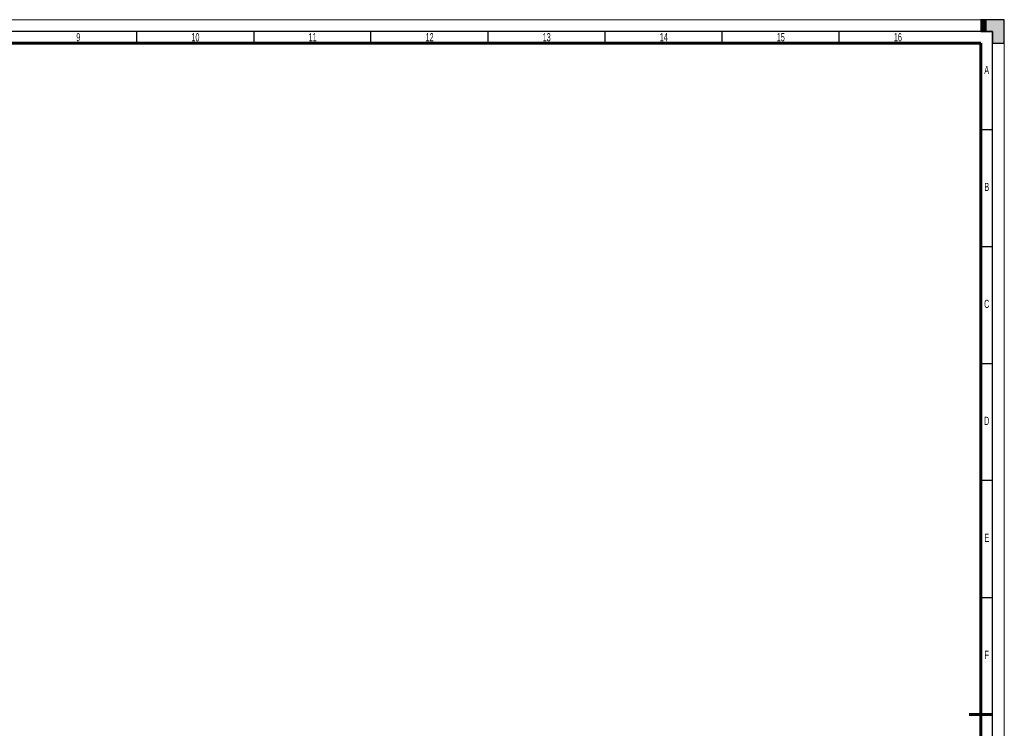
# Model space of a CAD drawing. Header units: millimetres. Extents: x 0 to 841, y 0 to 594.
# Tile 4 of 4: x 420 to 841, y 291 to 594. Entities that reach past the tile are written whole.
import ezdxf

# ---------------------------------------------------------------- set-up
doc = ezdxf.new("R2010")
doc.units = ezdxf.units.MM
doc.layers.add('BORDER', color=7, linetype='Continuous')
doc.layers.add('TRIM', color=7, linetype='Continuous')
doc.styles.add('SLDTEXTSTYLE0', font='TXT', dxfattribs={"width": 0.605})

msp = doc.modelspace()

# ---------------------------------------------------------------- hatches: boundary and pattern name
at = {"layer": 'TRIM'}
for points in [[(831, 589), (833.5, 589), (833.5, 594), (831, 594)], [(833.5, 594), (833.5, 589), (836, 589), (836, 584), (841, 584), (841, 594)]]:
    msp.add_hatch(color=256, dxfattribs=at).paths.add_polyline_path(points, flags=0)

# ---------------------------------------------------------------- linework, layer by layer
at = {"color": 7, "linetype": 'Continuous', "lineweight": 0}
for p in [(0, 594), (841, 0)]:
    msp.add_line(p, (841, 594), dxfattribs=at)
at = {"layer": 'BORDER', "linetype": 'Continuous', "lineweight": 30}
for p, q in [((836, 589), (15, 589)), ((470.5, 584), (470.5, 589)), ((520.5, 589), (520.5, 584)), ((570.5, 584), (570.5, 589)), ((620.5, 589), (620.5, 584)), ((670.5, 584), (670.5, 589)), ((836, 5), (836, 589)), ((831, 447), (836, 447)), ((836, 397), (831, 397)), ((831, 347), (836, 347))]:
    msp.add_line(p, q, dxfattribs=at)
at = {"layer": 'BORDER', "lineweight": 30}
for p, q in [((720.5, 584), (720.5, 589)), ((770.5, 584), (770.5, 589)), ((831, 547), (836, 547)), ((831, 497), (836, 497))]:
    msp.add_line(p, q, dxfattribs=at)
at = {"layer": 'BORDER', "linetype": 'Continuous', "lineweight": 60}
for p, q in [((831, 584), (20, 584)), ((831, 10), (831, 584)), ((836, 297), (826, 297))]:
    msp.add_line(p, q, dxfattribs=at)
at = {"layer": 'TRIM', "linetype": 'Continuous'}
for p, q in [((831, 594), (831, 589)), ((841, 594), (831, 594)), ((841, 584), (841, 594)), ((836, 584), (841, 584))]:
    msp.add_line(p, q, dxfattribs=at)
at = {"layer": 'TRIM'}
for p, q in [((831, 589), (836, 589)), ((836, 589), (836, 584))]:
    msp.add_line(p, q, dxfattribs=at)

# ---------------------------------------------------------------- texts
at = {"layer": 'BORDER', "color": 7, "char_height": 3.5, "attachment_point": 2, "style": 'SLDTEXTSTYLE0'}
for s, insert in [('9', (445.5, 588.25)), ('10', (495.57, 588.25)), ('11', (545.63, 588.25)), ('12', (595.56, 588.25)), ('13', (645.57, 588.25)), ('14', (695.56, 588.25)), ('15', (745.56, 588.25)), ('16', (795.56, 588.25)), ('A', (833.48, 574.25)), ('B', (833.52, 524.25)), ('C', (833.49, 474.25)), ('D', (833.5, 424.25)), ('E', (833.52, 374.25)), ('F', (833.49, 324.25))]:
    msp.add_mtext(s, dxfattribs=dict(at, insert=insert))

doc.saveas('drawing.dxf')
